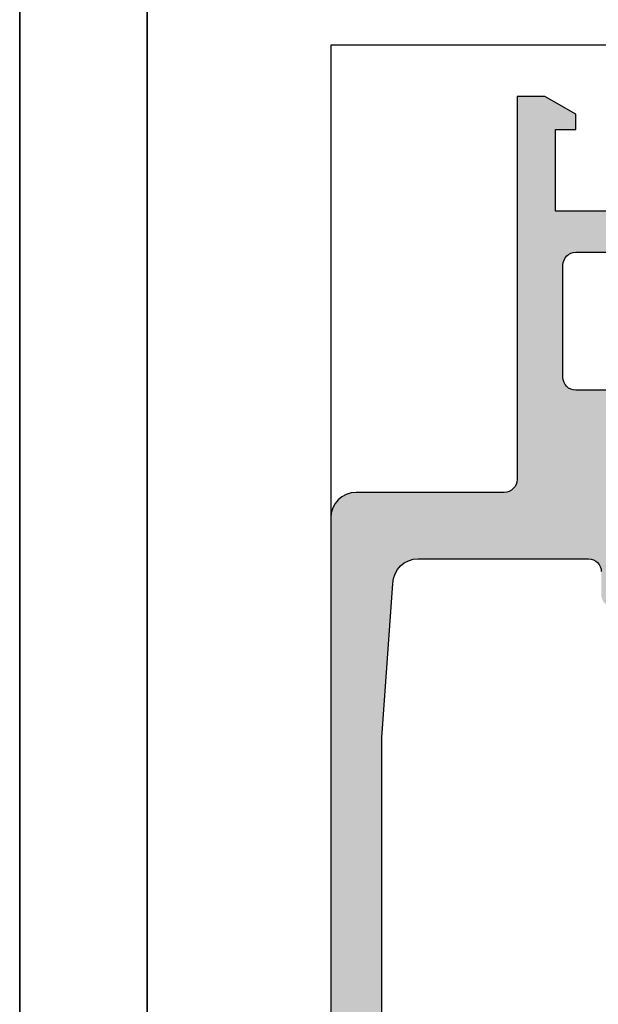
# Model space of a CAD drawing. Header units: millimetres. Extents: x 373037 to 682063, y 76092 to 274210.
# Tile 138 of 256: x 655037 to 655059, y 260801 to 260840. Entities that reach past the tile are written whole.
import ezdxf

# ---------------------------------------------------------------- set-up
doc = ezdxf.new("R2010")
doc.units = ezdxf.units.MM
doc.header["$LTSCALE"] = 100
doc.linetypes.add('ČÁRKOVANÁ', pattern=[19.049999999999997, 12.7, -6.35])
doc.layers.add('PUDORYS', color=253, linetype='CONTINUOUS')

msp = doc.modelspace()

# ---------------------------------------------------------------- hatches: boundary and pattern name
at = {"layer": 'PUDORYS', "true_color": 0x939598}
h = msp.add_hatch(color=252, dxfattribs=at)
edge = h.paths.add_edge_path()
edge.add_arc((655049.3202230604, 260771.665060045), 0.5000674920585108, 180.0077324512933, 269.9922675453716)
edge.add_line((655049.320155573, 260771.1649925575), (655053.320155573, 260771.1649925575))
edge.add_arc((655053.3200880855, 260771.665060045), 0.5000674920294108, 270.0077324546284, 359.9922675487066)
edge.add_line((655053.820155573, 260771.6649925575), (655053.820155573, 260772.9650413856))
edge.add_arc((655053.3201186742, 260772.9650044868), 0.500036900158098, 0.004227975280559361, 89.9957720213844)
edge.add_line((655053.320155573, 260773.4650413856), (655052.820155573, 260773.4650413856))
edge.add_line((655052.820155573, 260773.4650413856), (655052.820155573, 260772.4650413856))
edge.add_line((655052.820155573, 260772.4650413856), (655051.320155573, 260772.4650413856))
edge.add_arc((655051.3201185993, 260773.4650044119), 0.9999630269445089, 179.9978814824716, 270.00211851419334, ccw=False)
edge.add_line((655050.320155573, 260773.4650413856), (655050.320155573, 260777.4650413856))
edge.add_arc((655051.3202324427, 260777.4649645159), 1.000076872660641, 90.00440397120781, 179.9955960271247, ccw=False)
edge.add_line((655051.320155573, 260778.4650413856), (655052.820155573, 260778.4650413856))
edge.add_line((655052.820155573, 260778.4650413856), (655052.820155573, 260777.4650413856))
edge.add_line((655052.820155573, 260777.4650413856), (655053.320155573, 260777.4650413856))
edge.add_arc((655053.3202130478, 260777.9649839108), 0.4999425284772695, 269.9934131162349, 360.0065868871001)
edge.add_line((655053.820155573, 260777.9650413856), (655053.820155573, 260780.7650291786))
edge.add_arc((655053.320155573, 260780.7650291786), 0.5, 0, 90)
edge.add_line((655053.320155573, 260781.2650291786), (655053.120155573, 260781.2650291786))
edge.add_arc((655053.120155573, 260780.7650291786), 0.5, 90, 180)
edge.add_line((655052.620155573, 260780.7650291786), (655052.620155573, 260780.2650291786))
edge.add_arc((655052.1201204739, 260780.2650642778), 0.5000351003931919, 270.0040217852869, 359.995978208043, ccw=False)
edge.add_line((655052.120155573, 260779.7650291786), (655051.3201525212, 260779.7650291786))
edge.add_arc((655051.3201690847, 260780.265045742), 0.5000165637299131, 180.0018979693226, 269.9981020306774, ccw=False)
edge.add_line((655050.8201525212, 260780.2650291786), (655050.8201525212, 260811.5650230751))
edge.add_line((655050.8201525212, 260811.5650230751), (655051.2525491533, 260817.6034806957))
edge.add_arc((655052.2517688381, 260817.5650246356), 0.999959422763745, 90, 177.7959971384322, ccw=False)
edge.add_line((655052.2517688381, 260818.5649840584), (655058.9202210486, 260818.5649840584))
edge.add_arc((655058.9202210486, 260818.0649840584), 0.5, 0, 90, ccw=False)
edge.add_line((655059.4202210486, 260818.0649840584), (655059.4202210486, 260817.1649840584))
edge.add_arc((655059.9202210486, 260817.1649840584), 0.5, 180, 270)
edge.add_line((655059.9202210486, 260816.6649840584), (655061.3202225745, 260816.6649840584))
edge.add_arc((655061.5877431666, 260816.5861476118), 0.2788950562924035, 88.83541062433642, 163.5801235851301, ccw=False)
edge.add_line((655061.5934115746, 260816.8649850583), (655062.0470055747, 260816.8649850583))
edge.add_arc((655062.0526662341, 260816.5861169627), 0.2789255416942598, 16.424594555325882, 91.16287007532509, ccw=False)
edge.add_line((655062.3202095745, 260816.6649840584), (655064.2002205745, 260816.6649840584))
edge.add_arc((655064.2002205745, 260816.9649840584), 0.3000000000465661, 270.0000000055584, 360)
edge.add_line((655064.5002205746, 260816.9649840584), (655064.5002205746, 260817.9449583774))
edge.add_arc((655064.2002205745, 260817.9449583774), 0.3000000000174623, 0, 89.99999999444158)
edge.add_line((655064.2002205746, 260818.2449583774), (655061.4402225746, 260818.2449583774))
edge.add_arc((655061.4402225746, 260818.3649583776), 0.1200000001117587, 180.0000000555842, 270, ccw=False)
edge.add_line((655061.3202225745, 260818.3649583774), (655061.3202225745, 260822.6649840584))
edge.add_arc((655061.8202225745, 260822.6649840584), 0.5, 90, 180, ccw=False)
edge.add_line((655061.8202225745, 260823.1649840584), (655062.5202225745, 260823.1649840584))
edge.add_line((655062.5202225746, 260823.1649840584), (655064.9130428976, 260821.7834886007))
edge.add_arc((655064.9821027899, 260821.9031038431), 0.1381197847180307, 240.0000000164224, 359.9999999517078)
edge.add_line((655065.1202225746, 260821.903103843), (655065.1202225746, 260825.6649840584))
edge.add_arc((655067.1202225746, 260825.6649840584), 2, 90, 180, ccw=False)
edge.add_line((655067.1202225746, 260827.6649840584), (655067.6882179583, 260827.6649840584))
edge.add_arc((655067.6882179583, 260828.1649840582), 0.4999999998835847, 269.9999999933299, 304.4790717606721)
edge.add_arc((655065.1407446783, 260831.8744826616), 5.000000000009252, 304.4790717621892, 354.6507719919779)
edge.add_arc((655069.9820959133, 260831.4268642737), 0.1381197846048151, 352.2975625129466, 480.0000000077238)
edge.add_line((655069.9130360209, 260831.546479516), (655067.5202156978, 260830.1649840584))
edge.add_line((655067.5202156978, 260830.1649840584), (655066.8202156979, 260830.1649840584))
edge.add_arc((655066.8202156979, 260830.6649840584), 0.5, 180, 270, ccw=False)
edge.add_line((655066.3202156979, 260830.6649840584), (655066.3202156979, 260834.9650097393))
edge.add_arc((655066.4402156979, 260834.9650097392), 0.1199999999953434, 90, 179.9999999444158, ccw=False)
edge.add_line((655066.4402156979, 260835.0850097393), (655069.2002136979, 260835.0850097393))
edge.add_arc((655069.2002136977, 260835.3850097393), 0.3000000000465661, 270.0000000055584, 360)
edge.add_line((655069.5002136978, 260835.3850097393), (655069.5002136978, 260836.3649840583))
edge.add_arc((655069.2002136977, 260836.3649840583), 0.3000000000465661, 0, 89.99999999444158)
edge.add_line((655069.2002136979, 260836.6649840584), (655067.3202026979, 260836.6649840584))
edge.add_arc((655067.0526593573, 260836.743851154), 0.2789255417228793, 268.83712991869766, 343.5754054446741, ccw=False)
edge.add_line((655067.0469986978, 260836.4649830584), (655066.5934046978, 260836.4649830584))
edge.add_arc((655066.5877362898, 260836.743820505), 0.2788950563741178, 196.4198764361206, 271.16458938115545, ccw=False)
edge.add_line((655066.3202156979, 260836.6649840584), (655063.3201572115, 260836.6649840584))
edge.add_line((655063.3201572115, 260836.6649840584), (655062.6200543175, 260835.9649116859))
edge.add_line((655062.6200543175, 260835.9649116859), (655062.6200543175, 260835.3649055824))
edge.add_line((655062.6200543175, 260835.3649055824), (655064.220060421, 260835.3649055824))
edge.add_arc((655064.2200509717, 260834.8648961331), 0.5000094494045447, 0.0010827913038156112, 89.9989172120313, ccw=False)
edge.add_line((655064.720060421, 260834.8649055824), (655064.720060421, 260834.4694775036))
edge.add_arc((655064.2200604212, 260834.4694775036), 0.4999999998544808, 344.999999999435, 360, ccw=False)
edge.add_line((655064.7030233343, 260834.340067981), (655064.3188145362, 260832.9061812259))
edge.add_arc((655063.3528887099, 260833.1650002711), 0.9999999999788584, 269.99999999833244, 344.99999999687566, ccw=False)
edge.add_line((655063.3528887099, 260832.1650002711), (655057.6200665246, 260832.1650002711))
edge.add_line((655057.6200665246, 260832.1650002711), (655057.6200665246, 260835.3649055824))
edge.add_line((655057.6200665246, 260835.3649055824), (655058.4200543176, 260835.3649055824))
edge.add_line((655058.4200543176, 260835.3649055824), (655058.4200543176, 260835.9649116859))
edge.add_line((655058.4200543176, 260835.9649116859), (655057.2076214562, 260836.6648933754))
edge.add_line((655057.2076214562, 260836.6648933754), (655056.1200665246, 260836.6648933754))
edge.add_line((655056.1200665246, 260836.6648933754), (655056.1200665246, 260821.6649840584))
edge.add_arc((655055.6200665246, 260821.6649840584), 0.5, 270.0000000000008, 360, ccw=False)
edge.add_line((655055.6200665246, 260821.1649840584), (655049.820155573, 260821.1649840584))
edge.add_arc((655049.820155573, 260820.1649840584), 1, 90, 180)
edge.add_line((655048.820155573, 260820.1649840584), (655048.820155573, 260771.6649925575))
edge = h.paths.add_edge_path(flags=16)
edge.add_line((655058.4200543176, 260830.5650002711), (655062.8200543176, 260830.5650002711))
edge.add_arc((655062.8200543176, 260830.0650002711), 0.5, 0, 90, ccw=False)
edge.add_line((655063.3200543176, 260830.0650002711), (655063.3200543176, 260825.6650002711))
edge.add_arc((655062.8200543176, 260825.6650002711), 0.5, 270.0000000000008, 360, ccw=False)
edge.add_line((655062.8200543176, 260825.1650002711), (655058.4200543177, 260825.1650002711))
edge.add_arc((655058.4200543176, 260825.6650002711), 0.5, 180, 270, ccw=False)
edge.add_line((655057.9200543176, 260825.6650002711), (655057.9200543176, 260830.0650002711))
edge.add_arc((655058.4200543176, 260830.0650002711), 0.5, 90, 180, ccw=False)

# ---------------------------------------------------------------- linework, layer by layer
at = {"layer": 'PUDORYS', "color": 252, "ltscale": 15, "true_color": 0x939598}
for points in [[(655036.6382374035, 249592.1544280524), (681616.6382374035, 249592.1544280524), (681616.6382374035, 273272.1544280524), (655036.6382374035, 273272.1544280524)], [(681611.6382374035, 273267.1544280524), (655041.6382374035, 273267.1544280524), (655041.6382374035, 249597.1544280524), (681611.6382374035, 249597.1544280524)], [(655133.820100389, 260766.6650207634), (655133.820100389, 260838.6649925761), (655048.8201283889, 260838.6649925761), (655048.8201283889, 260766.6650207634)]]:
    msp.add_lwpolyline(points, close=True, dxfattribs=at)
at = {"layer": 'PUDORYS', "color": 252, "linetype": 'ČÁRKOVANÁ', "ltscale": 5, "true_color": 0x939598}
for points in [[(681606.6382374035, 249602.1544280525), (655036.6382374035, 249602.1544280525), (655036.6382374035, 273272.1544280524), (681606.6382374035, 273272.1544280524)], [(681611.6382374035, 249597.1544280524), (655041.6382374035, 249597.1544280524), (655041.6382374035, 273267.1544280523), (681611.6382374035, 273267.1544280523)]]:
    msp.add_lwpolyline(points, close=True, dxfattribs=at)
at = {"layer": 'PUDORYS', "color": 252, "true_color": 0x939598}
for points in [[(655063.3528887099, 260832.1650002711), (655057.6200665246, 260832.1650002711), (655057.6200665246, 260835.3649055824), (655058.4200543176, 260835.3649055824), (655058.4200543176, 260835.9649116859), (655057.2076214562, 260836.6648933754), (655056.1200665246, 260836.6648933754), (655056.1200665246, 260821.6649840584, -0.4142135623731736), (655055.6200665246, 260821.1649840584), (655049.820155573, 260821.1649840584, 0.414213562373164), (655048.820155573, 260820.1649840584), (655048.820155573, 260771.6649925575, 0.4141345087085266)], [(655050.8201525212, 260780.2650291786), (655050.8201525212, 260811.5650230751), (655051.2525491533, 260817.6034806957, -0.4029911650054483), (655052.2517688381, 260818.5649840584), (655058.9202210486, 260818.5649840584, -0.4142135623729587), (655059.4202210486, 260818.0649840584)]]:
    msp.add_lwpolyline(points, format="xyb", dxfattribs=at)
msp.add_lwpolyline([(655058.4200543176, 260830.5650002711), (655062.8200543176, 260830.5650002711, -0.4142135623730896), (655063.3200543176, 260830.0650002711), (655063.3200543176, 260825.6650002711, -0.4142135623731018), (655062.8200543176, 260825.1650002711), (655058.4200543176, 260825.1650002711, -0.4142135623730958), (655057.9200543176, 260825.6650002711), (655057.9200543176, 260830.0650002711, -0.4142135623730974)], format="xyb", close=True, dxfattribs=at)

doc.saveas('drawing.dxf')
